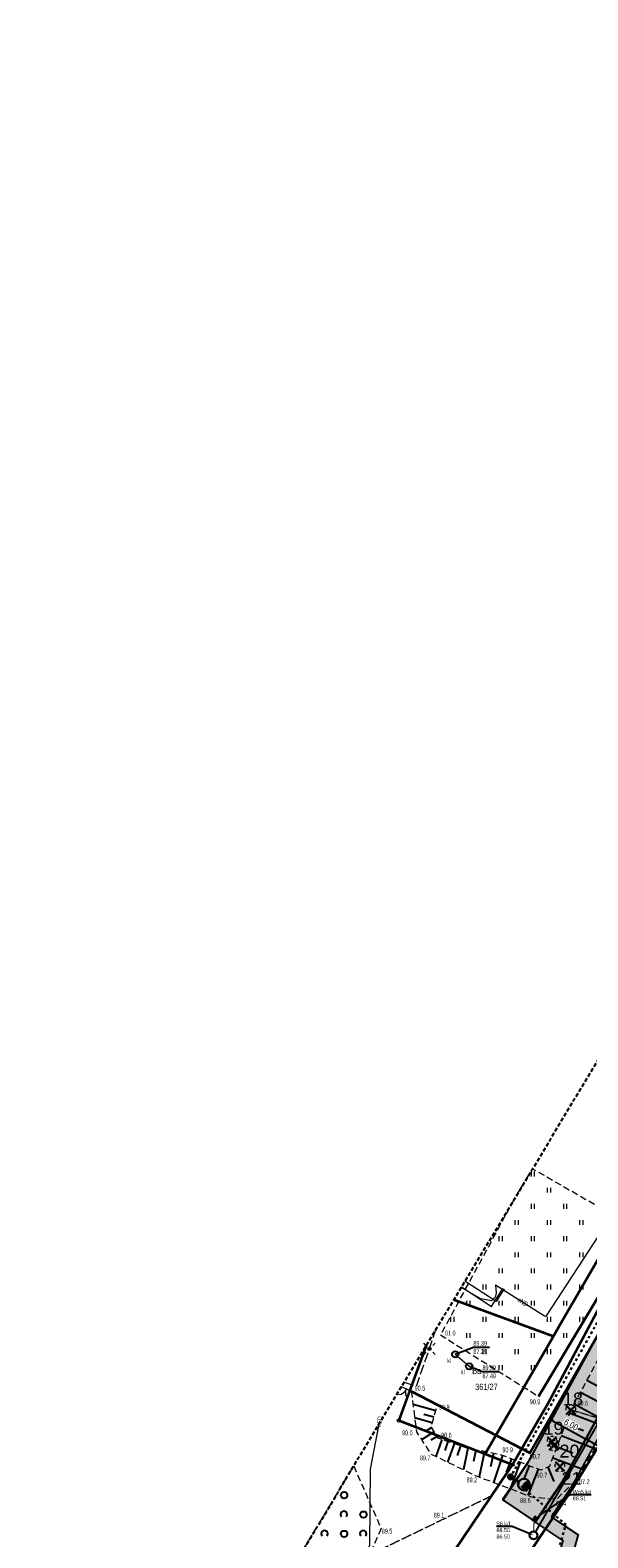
# Model space of a CAD drawing. Header units: metres. Extents: x 6539540 to 6543249, y 5894370 to 5895874.
# Tile 13 of 91: x 6541777 to 6541864, y 5895080 to 5895313. Entities that reach past the tile are written whole.
import ezdxf
from ezdxf import colors
from ezdxf.entities.mleader import LeaderData, LeaderLine
from ezdxf.enums import TextEntityAlignment as Align
from ezdxf.math import Vec2, Vec3

# ---------------------------------------------------------------- set-up
doc = ezdxf.new("R2010")
doc.units = ezdxf.units.M
for name, pattern in [('0.4_0.4', [0.8, 0.4, -0.4]), ('0.5_0.5', [1, 0.5, -0.5]), ('1.0_0.5', [1.5, 1, -0.5]), ('1.5_0.5', [2, 1.5, -0.5]), ('2', [0.9, 0.6, -0.3]), ('egkk-500', [2, 1.5, -0.5]), ('egug-500', [1, 0.5, -0.5]), ('otob_500', [0])]:
    doc.linetypes.add(name, pattern=pattern)
for name, color, linetype in [('000 Inne (niezydentyfikowane)', 7, 'Continuous'), ('202-punkt graniczny', 7, 'Continuous'), ('203-punkt graniczny', 7, 'Continuous'), ('210-oznaczenie konturu użytku gruntowego', 7, 'Continuous'), ('211-numer działki ewidencyjnej', 7, 'Continuous'), ('217-kontur klasyfikacyjny', 7, 'Continuous'), ('218-kontur użytku gruntowego', 7, 'Continuous'), ('219-działka ewidencyjna', 7, 'Continuous'), ('_dr_krawężnik wystający 15x30', 214, 'Continuous'), ('_rozbiórki', 1, 'Continuous'), ('brama', 7, 'Continuous'), ('drzewo liściaste', 7, 'Continuous'), ('jezdnia', 7, 'Continuous'), ('latarnia', 7, 'Continuous'), ('ogrodzenie trwałe', 7, 'Continuous'), ('osadnik  szambo', 7, 'Continuous'), ('osadnik  szambo-Atr17', 7, 'Continuous'), ('pikieta naturalna', 7, 'Continuous'), ('pikieta naturalna-Atr2', 7, 'Continuous'), ('przewód elektroenergetyczny podziemny', 7, 'Continuous'), ('przewód elektroenergetyczny podziemny-Atr1', 7, 'Continuous'), ('przewód kanalizacyjny', 7, 'Continuous'), ('przewód wodociągowy', 7, 'Continuous'), ('rzędna', 7, 'Continuous'), ('rzędna-Atr2', 7, 'Continuous'), ('rzędna-Atr3', 7, 'Continuous'), ('skarpa nieumocniona', 7, 'Continuous'), ('trawnik', 7, 'Continuous'), ('zadrzewienie  zakrzewienie', 7, 'Continuous'), ('Zakres', 7, 'Continuous')]:
    doc.layers.add(name, color=color, linetype=linetype)
for name, color, linetype, lineweight in [('_dr opis', 7, 'Continuous', 25), ('_dr_kreskowanie chodnik', 40, 'Continuous', 5), ('_dr_kreskowanie jezdnia', 253, 'Continuous', 5), ('_dr_obrzeże 8x30', 210, 'Continuous', 30), ('_dr_ścieki kd', 36, 'Continuous', 30), ('IE - SŁUP', 1, 'Continuous', 30), ('IE - SŁUP 150W', 1, 'Continuous', 30)]:
    doc.layers.add(name, color=color, linetype=linetype, lineweight=lineweight)
doc.styles.add('DR_Arial', font='arial.ttf', dxfattribs={"width": 0.8})
doc.linetypes.add('902-500', pattern='A,3.75,0,[1,ksztalty.shx,S=0.5,R=0,X=0,Y=0],3.75', length=7.5)
doc.dimstyles.new('DR_PZT', dxfattribs={"dimtxt": 2, "dimasz": 0.8, "dimexe": 0, "dimexo": 0, "dimgap": 0.3, "dimtad": 1, "dimzin": 0, "dimtxsty": 'DR_Arial', "dimblk": 'OBLIQUE', "dimcen": 2.5, "dimse1": 1, "dimse2": 1, "dimclrd": 256, "dimclre": 256, "dimclrt": 256, "dimadec": 0, "dimazin": 0, "dimtfac": 1, "dimtmove": 0, "dimatfit": 3, "dimfxl": 1, "dimtfill": 1, "dimtfillclr": 256, "dimlwd": -1, "dimlwe": -1, "dimarcsym": 0})

# ---------------------------------------------------------------- blocks, each defined once
blk = doc.blocks.new('203')
at = {"linetype": 'Continuous', "lineweight": 0}
h = blk.add_hatch(color=0, dxfattribs=at)
edge = h.paths.add_edge_path()
edge.add_arc((0, 0), 0.045, 0, 360)
blk = doc.blocks.new('202')
at = {"color": 0, "linetype": 'Continuous', "lineweight": 0}
blk.add_circle((0, 0), 0.25, dxfattribs=at)
blk = doc.blocks.new('PW01')
at = {"linetype": 'Continuous', "lineweight": 13}
h = blk.add_hatch(color=0, dxfattribs=at)
edge = h.paths.add_edge_path()
edge.add_arc((0, 0), 0.045, 0, 360)
blk = doc.blocks.new('SUKM')
at = {"color": 0, "linetype": 'Continuous'}
blk.add_circle((0, 0), 0.5, dxfattribs=at)
blk = doc.blocks.new('OK02')
at = {"color": 0, "linetype": 'Continuous', "lineweight": 0}
for centre, start, end in [((-1.5, 0), 0, 60), ((1.5, 0), 120, 180)]:
    blk.add_arc(centre, 1.5, start, end, dxfattribs=at)
blk = doc.blocks.new('OTZK1')
at = {"color": 0, "linetype": 'Continuous'}
blk.add_circle((0, 0), 0.5, dxfattribs=at)
blk = doc.blocks.new('OTZK2')
at = {"color": 0, "linetype": 'Continuous'}
blk.add_arc((0, 0), 0.5, 318.85, 221.162, dxfattribs=at)
blk = doc.blocks.new('OP021')
at = {"linetype": 'Continuous', "lineweight": 13}
h = blk.add_hatch(color=0, dxfattribs=at)
edge = h.paths.add_edge_path()
edge.add_arc((0, 0), 0.05, 0, 360)
at = {"color": 0, "linetype": 'Continuous', "lineweight": 13}
for centre, start, end in [((-0.38, 0.124), 121.308, 202.548), ((0, 0.4), 49.272, 130.728), ((0.38, 0.124), 337.452, 58.692), ((-0.235, -0.324), 193.221, 274.871), ((0.235, -0.324), 265.129, 346.779)]:
    blk.add_arc(centre, 0.4, start, end, dxfattribs=at)
blk = doc.blocks.new('SM01')
at = {"color": 0, "linetype": 'Continuous', "lineweight": 13}
for p, q in [((-0.53, 0.531), (-0.883, 0.884)), ((0.531, 0.531), (0.884, 0.884)), ((-0.53, -0.53), (-0.883, -0.883)), ((0.531, -0.53), (0.884, -0.883))]:
    blk.add_line(p, q, dxfattribs=at)
blk.add_circle((0, 0), 0.25, dxfattribs=at)
blk = doc.blocks.new('TU04')
at = {"color": 0, "linetype": 'Continuous', "lineweight": 13}
for p, q in [((0, 0), (0, 0.75)), ((0.5, 0), (0.5, 0.75))]:
    blk.add_line(p, q, dxfattribs=at)
blk = doc.blocks.new('_OBLIQUE')
at = {"color": 0, "linetype": 'ByBlock'}
blk.add_line((-0.5, -0.5), (0.5, 0.5), dxfattribs=at)
blk = doc.blocks.new('*D150')
at = {"layer": '_dr opis', "transparency": 16777216}
blk.add_line((6541857.88, 5895097.85), (6541863.14, 5895094.96), dxfattribs=at)
at = {"layer": 'Defpoints', "color": 0, "transparency": 16777216}
for p in [(6541857.88, 5895097.85), (6541863.14, 5895094.96), (6541863.14, 5895094.96)]:
    blk.add_point(p, dxfattribs=at)
at = {"layer": '_dr opis', "transparency": 16777216, "xscale": 0.4, "yscale": 0.4, "zscale": 0.4}
for p, rotation in [((6541857.88, 5895097.85), 151.2509600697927), ((6541863.14, 5895094.96), 331.2509600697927)]:
    blk.add_blockref('_OBLIQUE', p, dxfattribs=dict(at, rotation=rotation))
at = {"layer": '_dr opis', "transparency": 16777216, "insert": (6541860.87, 5895097.06), "char_height": 1, "attachment_point": 5, "rotation": 331.251, "style": 'DR_Arial', "bg_fill": 3, "box_fill_scale": 1.1, "bg_fill_color": 256, "bg_fill_true_color": 13158600, "bg_fill_transparency": 0}
blk.add_mtext('6,00', dxfattribs=at)
blk = doc.blocks.new('*D151')
at = {"layer": '_dr opis', "transparency": 16777216}
for p, q in [((6541863.27, 5895094.89), (6541864.58, 5895094.17)), ((6541864.58, 5895094.17), (6541866.95, 5895092.87))]:
    blk.add_line(p, q, dxfattribs=at)
at = {"layer": 'Defpoints', "color": 0, "transparency": 16777216}
blk.add_point((6541863.27, 5895094.89), dxfattribs=at)
at = {"layer": '_dr opis', "transparency": 16777216, "xscale": 0.4, "yscale": 0.4, "zscale": 0.4}
for p, rotation in [((6541863.27, 5895094.89), 151.2509600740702), ((6541864.58, 5895094.17), 331.2509600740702)]:
    blk.add_blockref('_OBLIQUE', p, dxfattribs=dict(at, rotation=rotation))
at = {"layer": '_dr opis', "transparency": 16777216, "insert": (6541866.3, 5895094.08), "char_height": 1, "attachment_point": 5, "rotation": 331.251, "style": 'DR_Arial', "bg_fill": 3, "box_fill_scale": 1.1, "bg_fill_color": 256, "bg_fill_true_color": 13158600, "bg_fill_transparency": 0}
blk.add_mtext('1,50', dxfattribs=at)
at = {"layer": 'Defpoints', "color": 0, "transparency": 16777216}
blk.add_point((6541864.58, 5895094.17), dxfattribs=at)
blk.add_point((6541864.58, 5895094.17), dxfattribs=at)
blk = doc.blocks.new('wpust dr')
at = {"layer": '_dr_ścieki kd', "flags": 128}
for points in [[(6540614.7, 5895581.02), (6540614.56, 5895581.16)], [(6540614.7, 5895580.62), (6540614.56, 5895580.48)], [(6540614.7, 5895581.02), (6540614.7, 5895580.62), (6540615.3, 5895580.62), (6540615.3, 5895581.02), (6540614.7, 5895581.02)], [(6540614.85, 5895581.02), (6540614.85, 5895580.62)], [(6540615, 5895581.02), (6540615, 5895580.62)], [(6540615.15, 5895581.02), (6540615.15, 5895580.62)], [(6540615.3, 5895581.02), (6540615.44, 5895581.16)], [(6540615.3, 5895580.62), (6540615.44, 5895580.48)]]:
    blk.add_lwpolyline(points, dxfattribs=at)
blk = doc.blocks.new('slup pojedynczy')
at = {"layer": 'IE - SŁUP 150W', "ltscale": 0.75}
h = blk.add_hatch(color=256, dxfattribs=at)
edge = h.paths.add_edge_path()
edge.add_arc((4596208.01, 5925834.05), 0.338, 0, 360)
h = blk.add_hatch(color=256, dxfattribs=at)
edge = h.paths.add_edge_path()
edge.add_arc((4596208.01, 5925831.13), 0.792, 30, 150)
edge.add_arc((4596208.01, 5925831.92), 0.792, 210, 330)
for p, q in [((4596207.67, 5925834.05), (4596208.35, 5925834.05)), ((4596208.01, 5925833.71), (4596208.01, 5925834.38)), ((4596208.01, 5925832.71), (4596208.01, 5925833.71))]:
    blk.add_line(p, q, dxfattribs=at)
for centre, radius in [((4596208.01, 5925834.05), 0.338), ((4596208.01, 5925831.92), 0.792)]:
    blk.add_circle(centre, radius, dxfattribs=at)
for centre, start, end in [((4596208.01, 5925831.13), 30, 150), ((4596208.01, 5925831.92), 210, 330)]:
    blk.add_arc(centre, 0.792, start, end, dxfattribs=at)

msp = doc.modelspace()

# ---------------------------------------------------------------- hatches: boundary and pattern name
at = {"layer": '_dr_kreskowanie chodnik'}
h = msp.add_hatch(color=256, dxfattribs=at)
h.dxf.hatch_style = 1
edge = h.paths.add_edge_path()
edge.add_line((6541855.463, 5895082.051), (6541856.708, 5895081.214))
edge.add_line((6541856.708, 5895081.214), (6541860.899, 5895087.448))
edge.add_line((6541860.899, 5895087.448), (6541895.775, 5895151.021))
edge.add_arc((6541957.453, 5895117.184), 70.35, 138.01071, 151.25096, ccw=False)
edge.add_line((6541905.164, 5895164.248), (6541921.481, 5895182.376))
edge.add_line((6541921.481, 5895182.376), (6541936.087, 5895202.264))
edge.add_line((6541936.087, 5895202.264), (6541933.99, 5895201.943))
edge.add_line((6541933.99, 5895201.943), (6541920.316, 5895183.324))
edge.add_line((6541920.316, 5895183.324), (6541904.049, 5895165.251))
edge.add_arc((6541957.453, 5895117.184), 71.85, 138.01071, 151.25096)
edge.add_line((6541894.46, 5895151.742), (6541859.617, 5895088.229))
edge.add_line((6541859.617, 5895088.229), (6541855.463, 5895082.051))
h = msp.add_hatch(color=256, dxfattribs=at)
h.dxf.hatch_style = 1
h.paths.add_polyline_path([(6541832.04, 5895006.25), (6541833.5, 5895004.884), (6541844.097, 5895016.209), (6541861.974, 5895080.084), (6541857.824, 5895082.874), (6541856.708, 5895081.214), (6541859.658, 5895079.231), (6541842.303, 5895017.219)])
at = {"layer": '_dr_kreskowanie jezdnia'}
h = msp.add_hatch(color=256, dxfattribs=at)
h.dxf.hatch_style = 1
edge = h.paths.add_edge_path()
edge.add_line((6541850.359, 5895085.482), (6541854.358, 5895091.43))
edge.add_line((6541854.358, 5895091.43), (6541889.068, 5895154.7))
edge.add_arc((6541957.453, 5895117.184), 78, 138.01071, 151.25096, ccw=False)
edge.add_line((6541899.478, 5895169.366), (6541915.54, 5895187.211))
edge.add_line((6541915.54, 5895187.211), (6541937.506, 5895217.119))
edge.add_arc((6541879.475, 5895259.738), 72, 323.70553, 335.6555)
edge.add_line((6541945.073, 5895230.058), (6541950.032, 5895241.02))
edge.add_line((6541950.032, 5895241.02), (6541963.489, 5895280.46))
edge.add_line((6541963.489, 5895280.46), (6541963.995, 5895284.052))
edge.add_arc((6541956.073, 5895285.167), 8, 351.98518, 440.85243)
edge.add_line((6541957.345, 5895293.065), (6541979.003, 5895290.047))
edge.add_arc((6541977.862, 5895282.129), 8, 81.80357, 171.98518)
edge.add_line((6541969.94, 5895283.244), (6541969.351, 5895279.06))
edge.add_line((6541969.351, 5895279.06), (6541955.618, 5895238.81))
edge.add_line((6541955.618, 5895238.81), (6541950.539, 5895227.585))
edge.add_arc((6541879.475, 5895259.738), 78, 323.70553, 335.6555, ccw=False)
edge.add_line((6541942.341, 5895213.567), (6541920.2, 5895183.419))
edge.add_line((6541920.2, 5895183.419), (6541903.938, 5895165.352))
edge.add_arc((6541957.453, 5895117.184), 72, 138.01071, 151.25096)
edge.add_line((6541894.328, 5895151.814), (6541859.488, 5895088.307))
edge.add_line((6541859.488, 5895088.307), (6541855.339, 5895082.134))
edge.add_line((6541855.339, 5895082.134), (6541850.359, 5895085.482))

# ---------------------------------------------------------------- linework, layer by layer
at = {"elevation": 87.8, "flags": 128}
msp.add_lwpolyline([(6541850.235, 5895085.565), (6541855.463, 5895082.051)], dxfattribs=at)
at = {"layer": '000 Inne (niezydentyfikowane)', "color": 7, "linetype": 'Continuous', "lineweight": 25, "flags": 128}
for points in [[(6541863.35, 5895104.06), (6541868.9, 5895101.08)], [(6541862.36, 5895102.21), (6541865.12, 5895100.73)], [(6541839.92, 5895099.29), (6541836.4, 5895100.29)], [(6541860.68, 5895098.97), (6541866.5, 5895096.77)], [(6541861.36, 5895100.37), (6541865.82, 5895097.97)], [(6541839.39, 5895097.42), (6541836.65, 5895098.2)], [(6541839.64, 5895098.29), (6541838.09, 5895098.74)], [(6541839.3, 5895096.69), (6541838.3, 5895096.08)], [(6541860.04, 5895097.28), (6541862.82, 5895096.23)], [(6541839.7, 5895096.02), (6541837.73, 5895094.81)], [(6541840.12, 5895095.33), (6541839.15, 5895094.74)], [(6541840.87, 5895094.86), (6541839.96, 5895092.24)], [(6541841.8, 5895094.54), (6541841.32, 5895093.17)], [(6541859.36, 5895095.48), (6541864.61, 5895093.48)], [(6541842.76, 5895094.2), (6541841.77, 5895091.36)], [(6541843.77, 5895093.85), (6541843.26, 5895092.37)], [(6541844.89, 5895093.51), (6541844.21, 5895090.19)], [(6541846.13, 5895093.25), (6541845.76, 5895091.44)], [(6541847.46, 5895092.98), (6541846.66, 5895089.05)], [(6541848.86, 5895092.7), (6541848.43, 5895090.62)], [(6541850.28, 5895092.37), (6541848.87, 5895088.21)], [(6541858.05, 5895092.03), (6541862.75, 5895090.25)], [(6541858.69, 5895093.71), (6541861.17, 5895092.77)], [(6541851.65, 5895091.85), (6541850.86, 5895089.8)], [(6541853.02, 5895091.32), (6541851.44, 5895087.23)], [(6541854.39, 5895090.79), (6541853.6, 5895088.75)], [(6541855.79, 5895090.25), (6541854.22, 5895086.18)], [(6541857.3, 5895090.58), (6541858.25, 5895088.35)]]:
    msp.add_lwpolyline(points, dxfattribs=at)
at = {"layer": '217-kontur klasyfikacyjny', "color": 92, "linetype": 'egkk-500', "lineweight": 18, "flags": 128}
for points in [[(6541867.41, 5895097.48), (6541861.21, 5895087.38)], [(6541861.21, 5895087.38), (6541819.67, 5895025.49)], [(6541817.4, 5895040), (6541848.56, 5895086.12)], [(6541848.56, 5895086.12), (6541826.73, 5895075.55)]]:
    msp.add_lwpolyline(points, dxfattribs=at)
at = {"layer": '218-kontur użytku gruntowego', "color": 3, "linetype": 'egug-500', "lineweight": 18, "flags": 128}
for points in [[(6541881.39, 5895145.46), (6541857.34, 5895100.46)], [(6541857.34, 5895100.46), (6541881.39, 5895145.46)], [(6541859.15, 5895112.58), (6541877.31, 5895143.77)], [(6541877.31, 5895143.77), (6541859.15, 5895112.58)], [(6541842.718, 5895116.509), (6541858.17, 5895110.84)], [(6541858.17, 5895110.84), (6541842.718, 5895116.509)], [(6541847.57, 5895092.61), (6541858.17, 5895110.84)], [(6541858.17, 5895110.84), (6541847.57, 5895092.61)], [(6541858.17, 5895110.84), (6541859.15, 5895112.58)], [(6541859.15, 5895112.58), (6541858.17, 5895110.84)], [(6541834.21, 5895097.79), (6541838.17, 5895108.59)], [(6541838.17, 5895108.59), (6541834.21, 5895097.79)], [(6541838.17, 5895108.59), (6541838.515, 5895109.53)], [(6541838.515, 5895109.53), (6541838.17, 5895108.59)], [(6541857.34, 5895100.46), (6541851.82, 5895090.95)], [(6541851.82, 5895090.95), (6541857.34, 5895100.46)], [(6541847.57, 5895092.61), (6541834.21, 5895097.79)], [(6541834.21, 5895097.79), (6541847.57, 5895092.61)], [(6541861.21, 5895087.38), (6541867.41, 5895097.48)], [(6541867.41, 5895097.48), (6541861.21, 5895087.38)], [(6541851.82, 5895090.95), (6541847.57, 5895092.61)], [(6541847.57, 5895092.61), (6541851.82, 5895090.95)], [(6541848.56, 5895086.12), (6541851.82, 5895090.95)], [(6541851.82, 5895090.95), (6541848.56, 5895086.12)], [(6541819.67, 5895025.49), (6541861.21, 5895087.38)], [(6541861.21, 5895087.38), (6541819.67, 5895025.49)], [(6541848.56, 5895086.12), (6541817.4, 5895040)], [(6541817.4, 5895040), (6541848.56, 5895086.12)], [(6541826.73, 5895075.55), (6541848.56, 5895086.12)], [(6541848.56, 5895086.12), (6541826.73, 5895075.55)]]:
    msp.add_lwpolyline(points, dxfattribs=at)
at = {"layer": '219-działka ewidencyjna', "color": 84, "linetype": '0.5_0.5', "lineweight": 18, "const_width": 0.4, "flags": 128}
for points in [[(6541857.34, 5895100.46), (6541881.39, 5895145.46)], [(6541877.31, 5895143.77), (6541859.15, 5895112.58)], [(6541858.17, 5895110.84), (6541842.718, 5895116.509)], [(6541858.17, 5895110.84), (6541847.57, 5895092.61)], [(6541859.15, 5895112.58), (6541858.17, 5895110.84)], [(6541834.21, 5895097.79), (6541838.17, 5895108.59)], [(6541838.02, 5895108.709), (6541838.17, 5895108.59)], [(6541838.515, 5895109.53), (6541838.17, 5895108.59)], [(6541857.34, 5895100.46), (6541851.82, 5895090.95)], [(6541847.57, 5895092.61), (6541834.21, 5895097.79)], [(6541851.82, 5895090.95), (6541847.57, 5895092.61)]]:
    msp.add_lwpolyline(points, dxfattribs=at)
at = {"layer": '_dr_krawężnik wystający 15x30', "lineweight": 5, "flags": 128}
for points in [[(6541959.225, 5895268.428), (6541949.893, 5895241.076), (6541944.936, 5895230.12, -0.0521889), (6541937.385, 5895217.208), (6541915.424, 5895187.306), (6541899.367, 5895169.466, 0.0578359), (6541888.937, 5895154.772), (6541854.23, 5895091.508), (6541854.23, 5895091.508), (6541850.235, 5895085.565)], [(6541855.339, 5895082.134), (6541859.488, 5895088.307), (6541894.328, 5895151.814), (6541894.328, 5895151.814, -0.0578359), (6541903.938, 5895165.352), (6541920.2, 5895183.419), (6541933.847, 5895202.002)], [(6541855.463, 5895082.051), (6541859.617, 5895088.229), (6541894.46, 5895151.742, -0.0578359), (6541904.049, 5895165.251), (6541920.316, 5895183.324), (6541934.057, 5895202.034)]]:
    msp.add_lwpolyline(points, format="xyb", dxfattribs=at)
at = {"layer": '_dr_obrzeże 8x30', "lineweight": 5, "flags": 128}
for points in [[(6541857.869, 5895082.94), (6541860.899, 5895087.448), (6541895.775, 5895151.021, -0.0578359), (6541905.164, 5895164.248), (6541921.481, 5895182.376), (6541936.087, 5895202.264)], [(6541857.935, 5895082.895), (6541860.968, 5895087.406), (6541895.845, 5895150.982, -0.0578359), (6541905.224, 5895164.194), (6541921.543, 5895182.326), (6541936.199, 5895202.281)]]:
    msp.add_lwpolyline(points, format="xyb", dxfattribs=at)
for points in [[(6541857.824, 5895082.874), (6541861.974, 5895080.084), (6541844.097, 5895016.209), (6541833.5, 5895004.884)], [(6541857.869, 5895082.94), (6541862.066, 5895080.118), (6541844.169, 5895016.169), (6541833.559, 5895004.829)], [(6541855.463, 5895082.051), (6541855.419, 5895081.984), (6541859.565, 5895079.197), (6541844.294, 5895024.631)], [(6541855.463, 5895082.051), (6541859.658, 5895079.231), (6541844.367, 5895024.595)]]:
    msp.add_lwpolyline(points, dxfattribs=at)
at = {"layer": '_dr_ścieki kd', "linetype": '0.5_0.5', "const_width": 0.3, "flags": 128}
msp.add_lwpolyline([(6541871.007, 5895107.6), (6541855.379, 5895080.53)], dxfattribs=at)
at = {"layer": '_dr_ścieki kd', "linetype": '0.5_0.5', "const_width": 0.16, "elevation": 88.662, "flags": 128}
msp.add_lwpolyline([(6541855.173, 5895082.246), (6541855.107, 5895080.607)], dxfattribs=at)
at = {"layer": '_dr_ścieki kd'}
msp.add_circle((6541855.083, 5895080.008), 0.6, dxfattribs=at)
at = {"layer": '_rozbiórki', "lineweight": 30, "flags": 128}
for points in [[(6541860.153, 5895100.147), (6541861.567, 5895098.733)], [(6541861.567, 5895100.147), (6541860.153, 5895098.733)], [(6541857.253, 5895095.257), (6541858.667, 5895093.843)], [(6541858.667, 5895095.257), (6541857.253, 5895093.843)], [(6541857.523, 5895094.597), (6541858.937, 5895093.183)], [(6541858.937, 5895094.597), (6541857.523, 5895093.183)], [(6541858.463, 5895091.377), (6541859.877, 5895089.963)], [(6541859.877, 5895091.377), (6541858.463, 5895089.963)]]:
    msp.add_lwpolyline(points, dxfattribs=at)
at = {"layer": 'brama', "color": 7, "linetype": 'otob_500', "lineweight": 18, "flags": 128}
msp.add_lwpolyline([(6541836.14, 5895102.36), (6541834.601, 5895103.031)], dxfattribs=at)
at = {"layer": 'jezdnia', "color": 7, "linetype": '1.5_0.5', "lineweight": 18, "flags": 128}
msp.add_lwpolyline([(6541835.015, 5895103.719), (6541836.94, 5895103.12), (6541840.006, 5895112.006)], dxfattribs=at)
at = {"layer": 'ogrodzenie trwałe', "color": 7, "linetype": '902-500', "lineweight": 35, "flags": 128}
for points in [[(6541836.14, 5895102.36), (6541840.19, 5895100.23), (6541854.51, 5895092.81), (6541866.58, 5895113.73), (6541873.86, 5895125.73), (6541888.38, 5895149.92), (6541894.75, 5895160.38), (6541901.48, 5895171.14)], [(6541855.84, 5895101.5), (6541863.36, 5895113.99), (6541870.77, 5895126.38)]]:
    msp.add_lwpolyline(points, dxfattribs=at)
at = {"layer": 'przewód elektroenergetyczny podziemny', "color": 1, "linetype": 'Continuous', "lineweight": 18, "flags": 128}
for points in [[(6541849.18, 5895118.84), (6541856.78, 5895114.03), (6541857.09, 5895114.02), (6541865.26, 5895126.5), (6541865.05, 5895129.2), (6541867.54, 5895130.88), (6541868.48, 5895132.72)], [(6541849.18, 5895118.84), (6541849.31, 5895117.5), (6541849.13, 5895116.92), (6541848.56, 5895116.33), (6541846.9, 5895116.67), (6541843.844, 5895118.38)], [(6541850.52, 5895118.17), (6541849.29, 5895116.22), (6541844.442, 5895119.373)], [(6541831.119, 5895097.249), (6541829.77, 5895090.24), (6541829.64, 5895078.48), (6541823.29, 5895059.36), (6541815.22, 5895042.39), (6541815.15, 5895041.61), (6541817.07, 5895038.1), (6541828.04, 5895021.7), (6541839.992, 5895003.38)]]:
    msp.add_lwpolyline(points, dxfattribs=at)
at = {"layer": 'przewód kanalizacyjny', "color": 34, "linetype": 'Continuous', "lineweight": 18, "flags": 128}
msp.add_lwpolyline([(6541842.95, 5895108.05), (6541845.1, 5895106.19)], dxfattribs=at)
at = {"layer": 'przewód wodociągowy', "color": 5, "linetype": 'Continuous', "lineweight": 18, "flags": 128}
msp.add_lwpolyline([(6541843.916, 5895118.499), (6541848.58, 5895115.48), (6541850.35, 5895118.27)], dxfattribs=at)
at = {"layer": 'rzędna-Atr2', "color": 7, "flags": 128}
for points in [[(6541842.95, 5895108.05), (6541845.76, 5895109.14), (6541848.265, 5895109.14)], [(6541845.1, 5895106.19), (6541847.17, 5895105.37), (6541849.707, 5895105.37)]]:
    msp.add_lwpolyline(points, dxfattribs=at)
at = {"layer": 'skarpa nieumocniona', "color": 7, "linetype": '1.0_0.5', "lineweight": 18, "flags": 128}
for points in [[(6541860.86, 5895099.44), (6541866.99, 5895097.62), (6541880.87, 5895122.79), (6541891.45, 5895142.61), (6541893.02, 5895149.2), (6541898.86, 5895159.36), (6541907.1, 5895173.38), (6541911.18, 5895179.84), (6541905.8, 5895174.67), (6541896.3, 5895161.25), (6541886.56, 5895144.6), (6541875.93, 5895126.24), (6541867.74, 5895112.39), (6541864.5, 5895106.19)], [(6541860.86, 5895099.44), (6541866.99, 5895097.62), (6541880.87, 5895122.79), (6541891.45, 5895142.61), (6541893.02, 5895149.2), (6541898.86, 5895159.36), (6541907.1, 5895173.38), (6541911.18, 5895179.84), (6541905.8, 5895174.67), (6541896.3, 5895161.25), (6541886.56, 5895144.6), (6541875.93, 5895126.24), (6541867.74, 5895112.39), (6541864.5, 5895106.19)], [(6541836.14, 5895102.36), (6541836.92, 5895096.04), (6541839.17, 5895092.62), (6541846.21, 5895089.22), (6541854.71, 5895085.99), (6541858.68, 5895085.61), (6541861.98, 5895088.91), (6541866.99, 5895097.62), (6541860.86, 5895099.44), (6541857.54, 5895090.68), (6541856.19, 5895090.1), (6541850.11, 5895092.44), (6541844.58, 5895093.57), (6541840.29, 5895095.06), (6541839.22, 5895096.81), (6541840.19, 5895100.23)], [(6541836.14, 5895102.36), (6541836.92, 5895096.04), (6541839.17, 5895092.62), (6541846.21, 5895089.22), (6541854.71, 5895085.99), (6541858.68, 5895085.61), (6541861.98, 5895088.91), (6541866.99, 5895097.62), (6541860.86, 5895099.44), (6541857.54, 5895090.68), (6541856.19, 5895090.1), (6541850.11, 5895092.44), (6541844.58, 5895093.57), (6541840.29, 5895095.06), (6541839.22, 5895096.81), (6541840.19, 5895100.23)]]:
    msp.add_lwpolyline(points, close=True, dxfattribs=at)
at = {"layer": 'trawnik', "color": 7, "linetype": '1.0_0.5', "lineweight": 18, "flags": 128}
msp.add_lwpolyline([(6541867.1, 5895129.82), (6541870.77, 5895126.38), (6541863.36, 5895113.99), (6541855.84, 5895101.5), (6541840.66, 5895111), (6541852.26, 5895132.36), (6541854.94, 5895136.81)], close=True, dxfattribs=at)
at = {"layer": 'zadrzewienie  zakrzewienie', "color": 7, "linetype": '1.0_0.5', "lineweight": 18, "flags": 128}
msp.add_lwpolyline([(6541831.46, 5895081.05), (6541826.92, 5895070.9), (6541821.42, 5895053.81), (6541816.68, 5895041.36), (6541814.33, 5895036.27), (6541816.35, 5895029.96), (6541819.69, 5895023.57), (6541819.72, 5895016.43), (6541819.33, 5895015.14), (6541809.94, 5895019.94), (6541797.11, 5895038.86), (6541796.63, 5895043.24), (6541798.81, 5895045.81), (6541807.45, 5895058.08), (6541809, 5895061.99), (6541810.21, 5895062.53), (6541827.21, 5895090.76)], close=True, dxfattribs=at)
at = {"layer": 'Zakres', "color": 5, "linetype": '2', "lineweight": 25, "flags": 128}
msp.add_lwpolyline([(6541938.62, 5895313.18), (6541912.96, 5895235.17), (6541870.71, 5895162.99), (6541810.21, 5895062.53), (6541777.05, 5895047.89), (6541830.67, 5894972.22), (6541843.02, 5895013.5), (6541885, 5895080.88), (6541918.51, 5895144.38), (6541965.96, 5895211.67), (6541999.83, 5895303.74)], close=True, dxfattribs=at)
msp.add_lwpolyline([(6541938.62, 5895313.18), (6541912.96, 5895235.17), (6541870.71, 5895162.99), (6541810.21, 5895062.53), (6541777.05, 5895047.89), (6541830.67, 5894972.22), (6541843.02, 5895013.5), (6541885, 5895080.88), (6541918.51, 5895144.38), (6541965.96, 5895211.67), (6541999.83, 5895303.74)], close=True, dxfattribs=at)
msp.add_lwpolyline([(6541938.62, 5895313.18), (6541912.96, 5895235.17), (6541870.71, 5895162.99), (6541810.21, 5895062.53), (6541777.05, 5895047.89), (6541830.67, 5894972.22), (6541843.02, 5895013.5), (6541885, 5895080.88), (6541918.51, 5895144.38), (6541965.96, 5895211.67), (6541999.83, 5895303.74)], close=True, dxfattribs=at)
msp.add_lwpolyline([(6541938.62, 5895313.18), (6541912.96, 5895235.17), (6541870.71, 5895162.99), (6541810.21, 5895062.53), (6541777.05, 5895047.89), (6541830.67, 5894972.22), (6541843.02, 5895013.5), (6541885, 5895080.88), (6541918.51, 5895144.38), (6541965.96, 5895211.67), (6541999.83, 5895303.74)], close=True, dxfattribs=at)

# ---------------------------------------------------------------- block references
at = {"layer": '202-punkt graniczny', "color": 7, "linetype": 'Continuous', "lineweight": 18}
for p in [(6541834.21, 5895097.79), (6541851.82, 5895090.95)]:
    msp.add_blockref('202', p, dxfattribs=at)
at = {"layer": '203-punkt graniczny', "color": 7, "linetype": 'Continuous', "lineweight": 18}
for p in [(6541858.17, 5895110.84), (6541859.15, 5895112.58), (6541838.17, 5895108.59), (6541857.34, 5895100.46), (6541847.57, 5895092.61), (6541861.21, 5895087.38)]:
    msp.add_blockref('203', p, dxfattribs=at)
at = {"layer": '_dr_ścieki kd', "rotation": 236.0348497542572}
msp.add_blockref('wpust dr', (5306359.668, 14613515.167, 88.662), dxfattribs=at)
at = {"layer": 'brama', "color": 7, "linetype": 'Continuous', "lineweight": 18, "rotation": 156.443}
msp.add_blockref('OK02', (6541835.371, 5895102.696), dxfattribs=at)
at = {"layer": 'drzewo liściaste', "color": 94, "linetype": 'Continuous', "lineweight": 18}
for p in [(6541860.86, 5895099.44), (6541857.96, 5895094.55), (6541858.23, 5895093.89), (6541859.17, 5895090.67)]:
    msp.add_blockref('OP021', p, dxfattribs=at)
at = {"layer": 'latarnia', "color": 7, "linetype": 'Continuous', "lineweight": 18}
msp.add_blockref('SM01', (6541838.94, 5895108.9), dxfattribs=at)
at = {"layer": 'osadnik  szambo', "color": 34, "linetype": 'Continuous', "lineweight": 18}
for p in [(6541842.95, 5895108.05), (6541845.1, 5895106.19)]:
    msp.add_blockref('SUKM', p, dxfattribs=at)
at = {"layer": 'pikieta naturalna', "color": 7, "linetype": 'Continuous', "lineweight": 13}
for p in [(6541863.36, 5895113.99), (6541840.66, 5895111), (6541836.14, 5895102.36), (6541855.84, 5895101.5), (6541840.19, 5895100.23), (6541860.86, 5895099.44), (6541836.92, 5895096.04), (6541840.29, 5895095.06), (6541839.17, 5895092.62), (6541850.11, 5895092.44), (6541854.51, 5895092.81), (6541856.19, 5895090.1), (6541846.21, 5895089.22), (6541861.98, 5895088.91), (6541854.71, 5895085.99), (6541858.68, 5895085.61), (6541831.46, 5895081.05), (6541839.89, 5895082.3), (6541844.99, 5895079.84)]:
    msp.add_blockref('PW01', p, dxfattribs=at)
at = {"layer": 'rzędna', "color": 34, "linetype": 'Continuous', "lineweight": 18}
for p in [(6541842.95, 5895108.05), (6541845.1, 5895106.19)]:
    msp.add_blockref('PW01', p, dxfattribs=at)
at = {"layer": 'trawnik', "color": 7, "linetype": 'Continuous', "lineweight": 18}
for p in [(6541854.759, 5895135.599), (6541857.259, 5895133.099), (6541854.759, 5895130.599), (6541859.759, 5895130.599), (6541852.259, 5895128.099), (6541857.259, 5895128.099), (6541862.259, 5895128.099), (6541849.759, 5895125.599), (6541854.759, 5895125.599), (6541859.759, 5895125.599), (6541852.259, 5895123.099), (6541857.259, 5895123.099), (6541862.259, 5895123.099), (6541849.759, 5895120.599), (6541854.759, 5895120.599), (6541859.759, 5895120.599), (6541847.259, 5895118.099), (6541852.259, 5895118.099), (6541857.259, 5895118.099), (6541862.259, 5895118.099), (6541844.759, 5895115.599), (6541849.759, 5895115.599), (6541854.759, 5895115.599), (6541859.759, 5895115.599), (6541842.259, 5895113.099), (6541847.259, 5895113.099), (6541852.259, 5895113.099), (6541857.259, 5895113.099), (6541862.259, 5895113.099), (6541844.759, 5895110.599), (6541849.759, 5895110.599), (6541854.759, 5895110.599), (6541859.759, 5895110.599), (6541847.259, 5895108.099), (6541852.259, 5895108.099), (6541857.259, 5895108.099), (6541849.759, 5895105.599), (6541854.759, 5895105.599)]:
    msp.add_blockref('TU04', p, dxfattribs=at)
at = {"layer": 'zadrzewienie  zakrzewienie', "color": 7, "linetype": 'Continuous', "lineweight": 18}
for name, p in [('OTZK1', (6541825.716, 5895086.226)), ('OTZK2', (6541825.674, 5895083.237)), ('OTZK1', (6541828.716, 5895083.226)), ('OTZK2', (6541822.674, 5895080.237)), ('OTZK1', (6541825.716, 5895080.226)), ('OTZK2', (6541828.674, 5895080.237))]:
    msp.add_blockref(name, p, dxfattribs=at)

# ---------------------------------------------------------------- texts
at = {"insert": (6541859.642, 5895102.13), "char_height": 2, "attachment_point": 1}
msp.add_mtext_dynamic_manual_height_columns('{\\fArial|b0|i0|c238|p34;\\C1;18}', width=3.88768, gutter_width=12.5, heights=[0], dxfattribs=at)
at = {"layer": '210-oznaczenie konturu użytku gruntowego', "color": 3, "linetype": 'Continuous', "lineweight": 18, "width": 0.79}
msp.add_text('Ba', height=1, dxfattribs=at).set_placement((6541845.58, 5895105.01))
at = {"layer": '211-numer działki ewidencyjnej', "color": 7, "linetype": 'Continuous', "lineweight": 18, "width": 0.79}
msp.add_text('361/27', height=1, dxfattribs=at).set_placement((6541846.03, 5895102.51))
at = {"layer": 'osadnik  szambo-Atr17', "color": 34, "width": 0.667}
for p in [(6541841.71, 5895106.69), (6541843.81, 5895104.95)]:
    msp.add_text('kl', height=0.75, dxfattribs=at).set_placement(p)
at = {"layer": 'pikieta naturalna-Atr2', "color": 7, "width": 0.667}
for s, p in [('91.0', (6541841.37, 5895110.97, 91)), ('90.5', (6541836.66, 5895102.43, 90.5)), ('90.9', (6541840.44, 5895099.48, 90.9)), ('90.9', (6541854.51, 5895100.31, 90.9)), ('90.6', (6541861.89, 5895100.1, 90.6)), ('90.0', (6541834.71, 5895095.51, 90)), ('90.6', (6541840.77, 5895095.15, 90.6)), ('89.7', (6541837.47, 5895091.61, 89.7)), ('90.9', (6541850.26, 5895092.87, 90.9)), ('90.7', (6541854.51, 5895091.85, 90.7)), ('90.7', (6541855.58, 5895088.95, 90.7)), ('89.2', (6541844.71, 5895088.22, 89.2)), ('87.2', (6541862.14, 5895087.95, 87.2)), ('88.6', (6541853.01, 5895085.06, 88.6)), ('88.4', (6541858.51, 5895084.61, 88.4)), ('89.1', (6541839.62, 5895082.75, 89.1)), ('89.5', (6541831.57, 5895080.27, 89.5))]:
    msp.add_text(s, height=0.75, dxfattribs=at).set_placement(p)
at = {"layer": 'przewód elektroenergetyczny podziemny-Atr1', "color": 1, "width": 0.667}
for s, rotation, p in [('eND', -32.33, (6541852.73, 5895116.59)), ('eSD', 79.104, (6541831.04, 5895096.85))]:
    msp.add_text(s, height=0.75, rotation=rotation, dxfattribs=at).set_placement(p, align=Align.MIDDLE_LEFT)
at = {"layer": 'rzędna-Atr2', "color": 34, "width": 0.667}
for s, p in [('89.39', (6541845.76, 5895109.147)), ('89.99', (6541847.17, 5895105.378))]:
    msp.add_text(s, height=0.75, dxfattribs=at).set_placement(p, align=Align.BOTTOM_LEFT)
at = {"layer": 'rzędna-Atr3', "color": 34, "width": 0.667}
for s, p in [('87.29', (6541845.76, 5895107.872)), ('87.49', (6541847.17, 5895104.103))]:
    msp.add_text(s, height=0.75, dxfattribs=at).set_placement(p, align=Align.BOTTOM_LEFT)

# ---------------------------------------------------------------- next in the draw order: leaders
at = {"layer": '_dr_ścieki kd', "lineweight": 5}
ml = msp.add_multileader_mtext('Standard', dxfattribs=at)
ml.set_content('{\\fArial|b0|i0|c238|p34;Wp5 kd\\P88.51}', color=256)
ml.set_leader_properties()
ml.build(insert=Vec2(0, 0))
ml.multileader.update_dxf_attribs({"text_left_attachment_type": 6, "text_right_attachment_type": 6, "dogleg_length": 0.36, "arrow_head_size": 0.6, "scale": 0.15})
ctx = ml.context
ctx.base_point, ctx.scale, ctx.char_height, ctx.arrow_head_size, ctx.landing_gap_size, ctx.plane_origin = Vec3(6541860.858, 5895086.318, 88.662), 0.15, 0.6, 0.6, 0.3, Vec3(6541852.069, 5895078.197, 88.662)
ctx.left_attachment, ctx.right_attachment = 6, 6
notes = []
notes.append((ctx, [(1, (1, 1, 0), (6541860.804, 5895086.318, 88.662), (1, 0), 0.054, [(0, [(6541855.509, 5895082.744, 88.662)], 0, [])])]))
ctx.mtext.insert, ctx.mtext.flow_direction = Vec3(6541861.158, 5895087.038, 88.662), 5
ctx.mtext.has_bg_fill, ctx.mtext.bg_color, ctx.mtext.bg_scale_factor, ctx.mtext.bg_transparency, ctx.mtext.use_window_bg_color = 1, -1027028792, 1.5, 0, 1
for ctx, leaders in notes:
    for number, flags, end, landing, length, lines in leaders:
        leader = LeaderData()
        leader.index, (leader.has_last_leader_line, leader.has_dogleg_vector, leader.attachment_direction) = number, flags
        leader.last_leader_point, leader.dogleg_vector, leader.dogleg_length = Vec3(end), Vec3(landing), length
        for number, points, colour, breaks in lines:
            line = LeaderLine()
            line.index, line.vertices, line.color, line.breaks = number, Vec3.list(points), colors.encode_raw_color(colour), breaks
            leader.lines.append(line)
        ctx.leaders.append(leader)

# ---------------------------------------------------------------- next in the draw order: linework, layer by layer
at = {"layer": '219-działka ewidencyjna', "color": 84, "linetype": '0.5_0.5', "lineweight": 18, "const_width": 0.4, "flags": 128}
msp.add_lwpolyline([(6541861.21, 5895087.38), (6541867.41, 5895097.48)], dxfattribs=at)
at = {"layer": '_dr_krawężnik wystający 15x30', "lineweight": 5, "flags": 128}
msp.add_lwpolyline([(6541958.975, 5895267.23), (6541950.032, 5895241.02), (6541945.073, 5895230.058, -0.0521889), (6541937.506, 5895217.119), (6541915.54, 5895187.211), (6541899.478, 5895169.366, 0.0578359), (6541889.068, 5895154.7), (6541854.358, 5895091.43), (6541850.359, 5895085.482)], format="xyb", dxfattribs=at)

# ---------------------------------------------------------------- next in the draw order: block references
at = {"layer": 'IE - SŁUP', "xscale": -1.125, "yscale": 1.125, "zscale": 1.125, "rotation": 60.26799288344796}
msp.add_blockref('slup pojedynczy', (14895186.09, 7078878.759), dxfattribs=at)

# ---------------------------------------------------------------- next in the draw order: texts
at = {"insert": (6541859.431, 5895089.834), "char_height": 2, "attachment_point": 1}
msp.add_mtext_dynamic_manual_height_columns('{\\fArial|b0|i0|c238|p34;\\C1;21}', width=3.88768, gutter_width=12.5, heights=[0], dxfattribs=at)

# ---------------------------------------------------------------- next in the draw order: leaders
at = {"layer": '_dr_ścieki kd', "lineweight": 5}
ml = msp.add_multileader_mtext('Standard', dxfattribs=at)
ml.set_content('{\\fArial|b0|i0|c238|p34;S6 kd\\P88.50\\P86.50}', color=256)
ml.set_leader_properties()
ml.build(insert=Vec2(0, 0))
ml.multileader.update_dxf_attribs({"text_left_attachment_type": 6, "text_right_attachment_type": 6, "dogleg_length": 0.36, "arrow_head_size": 0.6, "scale": 0.15})
ctx = ml.context
ctx.base_point, ctx.scale, ctx.char_height, ctx.arrow_head_size, ctx.landing_gap_size, ctx.plane_origin = Vec3(6541849.091, 5895081.401), 0.15, 0.6, 0.6, 0.3, Vec3(6541852.515, 5895075.948)
ctx.left_attachment, ctx.right_attachment, ctx.text_align_type = 6, 6, 2
notes = []
notes.append((ctx, [(0, (1, 1, 0), (6541851.79, 5895081.401), (-1, 0), 0.054, [(0, [(6541855.083, 5895080.008)], 0, [])])]))
ctx.mtext.insert, ctx.mtext.alignment, ctx.mtext.flow_direction = Vec3(6541851.436, 5895082.121), 3, 5
ctx.mtext.has_bg_fill, ctx.mtext.bg_color, ctx.mtext.bg_scale_factor, ctx.mtext.bg_transparency, ctx.mtext.use_window_bg_color = 1, -1027028792, 1.5, 0, 1
for ctx, leaders in notes:
    for number, flags, end, landing, length, lines in leaders:
        leader = LeaderData()
        leader.index, (leader.has_last_leader_line, leader.has_dogleg_vector, leader.attachment_direction) = number, flags
        leader.last_leader_point, leader.dogleg_vector, leader.dogleg_length = Vec3(end), Vec3(landing), length
        for number, points, colour, breaks in lines:
            line = LeaderLine()
            line.index, line.vertices, line.color, line.breaks = number, Vec3.list(points), colors.encode_raw_color(colour), breaks
            leader.lines.append(line)
        ctx.leaders.append(leader)

# ---------------------------------------------------------------- next in the draw order: linework, layer by layer
at = {"layer": '219-działka ewidencyjna', "color": 84, "linetype": '0.5_0.5', "lineweight": 18, "const_width": 0.4, "flags": 128}
for points in [[(6541851.82, 5895090.95), (6541811.72, 5895031.59)], [(6541819.67, 5895025.49), (6541861.21, 5895087.38)]]:
    msp.add_lwpolyline(points, dxfattribs=at)

# ---------------------------------------------------------------- next in the draw order: dimensions: what is measured, and where the dimension line sits
at = {"layer": '_dr opis'}
dim = msp.add_aligned_dim(p1=(6541857.877, 5895097.846, 88.286), p2=(6541863.137, 5895094.961, 88.286), distance=0, dimstyle='DR_PZT', override={"dimscale": 0.5}, dxfattribs=at)
dim.commit()
dim.dimension.update_dxf_attribs({"geometry": '*D150', "text_midpoint": (6541860.868, 5895097.062, 88.286)})

# ---------------------------------------------------------------- next in the draw order: texts
at = {"insert": (6541856.627, 5895097.612), "char_height": 2, "attachment_point": 1}
msp.add_mtext_dynamic_manual_height_columns('{\\fArial|b0|i0|c238|p34;\\C1;19}', width=3.88768, gutter_width=12.5, heights=[0], dxfattribs=at)

# ---------------------------------------------------------------- next in the draw order: dimensions: what is measured, and where the dimension line sits
at = {"layer": '_dr opis'}
dim = msp.add_aligned_dim(p1=(6541863.269, 5895094.888, 88.286), p2=(6541864.584, 5895094.167, 88.286), distance=0, dimstyle='DR_PZT', override={"dimscale": 0.5}, dxfattribs=at)
dim.commit()
dim.dimension.update_dxf_attribs({"geometry": '*D151', "text_midpoint": (6541866.304, 5895094.08, 88.286)})

# ---------------------------------------------------------------- next in the draw order: linework, layer by layer
at = {"layer": 'IE - SŁUP', "linetype": '0.4_0.4', "elevation": 86.721, "flags": 128}
msp.add_lwpolyline([(6541844.862, 5895027.715), (6541850.479, 5895047.499), (6541855.716, 5895066.345), (6541860.078, 5895081.68), (6541851.522, 5895089.058), (6541866.219, 5895115.237), (6541880.635, 5895141.622), (6541891.902, 5895161.39), (6541896.419, 5895167.365), (6541916.238, 5895189.875), (6541933.994, 5895214.022), (6541940.817, 5895223.302), (6541948.68, 5895240.126), (6541958.325, 5895268.551)], dxfattribs=at)

# ---------------------------------------------------------------- next in the draw order: texts
at = {"insert": (6541859.096, 5895094.057), "char_height": 2, "attachment_point": 1}
msp.add_mtext_dynamic_manual_height_columns('{\\fArial|b0|i0|c238|p34;\\C1;20}', width=3.88768, gutter_width=12.5, heights=[0], dxfattribs=at)

doc.saveas('drawing.dxf')
